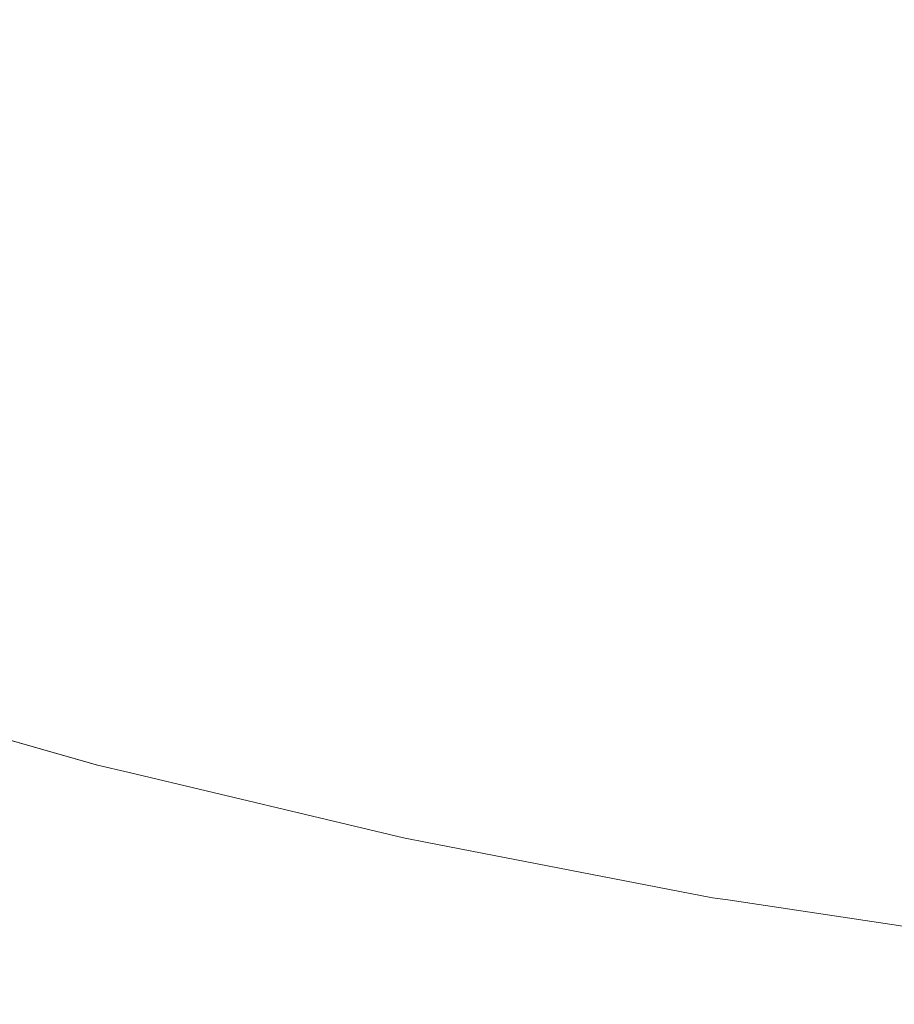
# Model space of a CAD drawing. Header units: centimetres. Extents: x -26 to 27.3, y 37.2 to 39.
# Tile 133 of 256: x -7.9122 to -7.8886, y 37.5001 to 37.5267. Entities that reach past the tile are written whole.
import ezdxf

# ---------------------------------------------------------------- set-up
doc = ezdxf.new("R2010")
doc.units = ezdxf.units.CM
doc.header["$LTSCALE"] = 2.54
doc.layers.add('Lucido design-1', color=7, linetype='Continuous')

# ---------------------------------------------------------------- blocks, each defined once
blk = doc.blocks.new('Gruppo-6-1')
at = {"color": 7, "linetype": 'Continuous', "lineweight": 9}
for points in [[(-25.859734, 38.900112, -349.282667), (-25.859734, 37.300112, -349.282667), (27.240266, 37.300112, -349.282667), (27.240266, 38.900112, -349.282667)], [(-25.859734, 38.900112, -373.24943), (-25.859734, 37.300112, -373.24943), (27.240266, 37.300112, -373.24943), (27.240266, 38.900112, -373.24943)]]:
    blk.add_3dface(points, dxfattribs=at)
for points, invisible_edges in [([(-7.912851, 37.526665, -349.724578), (-7.920165, 37.529075, -349.724578), (-7.919342, 37.531405, -349.721263), (-7.912128, 37.529027, -349.721263)], 15), ([(-7.912851, 37.526665, -373.691341), (-7.920165, 37.529075, -373.691341), (-7.919342, 37.531405, -373.688027), (-7.912128, 37.529027, -373.688027)], 15), ([(-7.889532, 37.526328, -349.718051), (-7.896881, 37.527749, -349.718051), (-7.896303, 37.530428, -349.714947), (-7.889069, 37.529029, -349.714947)], 15), ([(-7.889532, 37.526328, -373.684814), (-7.896881, 37.527749, -373.684814), (-7.896303, 37.530428, -373.68171), (-7.889069, 37.529029, -373.68171)], 15), ([(-7.89743, 37.5252, -349.721263), (-7.90482, 37.526957, -349.721263), (-7.904163, 37.529481, -349.718051), (-7.896881, 37.527749, -349.718051)], 15), ([(-7.89743, 37.5252, -373.688027), (-7.90482, 37.526957, -373.688027), (-7.904163, 37.529481, -373.684814), (-7.896881, 37.527749, -373.684814)], 15), ([(-7.905442, 37.524567, -349.724578), (-7.912851, 37.526665, -349.724578), (-7.912128, 37.529027, -349.721263), (-7.90482, 37.526957, -349.721263)], 15), ([(-7.905442, 37.524567, -373.691341), (-7.912851, 37.526665, -373.691341), (-7.912128, 37.529027, -373.688027), (-7.90482, 37.526957, -373.688027)], 15), ([(-7.88213, 37.52522, -349.718051), (-7.889532, 37.526328, -349.718051), (-7.889069, 37.529029, -349.714947), (-7.881781, 37.527938, -349.714947)], 15), ([(-7.88213, 37.52522, -373.684814), (-7.889532, 37.526328, -373.684814), (-7.889069, 37.529029, -373.68171), (-7.881781, 37.527938, -373.68171)], 15), ([(-7.889973, 37.523758, -349.721263), (-7.89743, 37.5252, -349.721263), (-7.896881, 37.527749, -349.718051), (-7.889532, 37.526328, -349.718051)], 15), ([(-7.889973, 37.523758, -373.688027), (-7.89743, 37.5252, -373.688027), (-7.896881, 37.527749, -373.684814), (-7.889532, 37.526328, -373.684814)], 15), ([(-7.897951, 37.522785, -349.724578), (-7.905442, 37.524567, -349.724578), (-7.90482, 37.526957, -349.721263), (-7.89743, 37.5252, -349.721263)], 15), ([(-7.897951, 37.522785, -373.691341), (-7.905442, 37.524567, -373.691341), (-7.90482, 37.526957, -373.688027), (-7.89743, 37.5252, -373.688027)], 15), ([(-7.906029, 37.522312, -349.727989), (-7.913533, 37.524437, -349.727989), (-7.912851, 37.526665, -349.724578), (-7.905442, 37.524567, -349.724578)], 15), ([(-7.906029, 37.522312, -373.694752), (-7.913533, 37.524437, -373.694752), (-7.912851, 37.526665, -373.691341), (-7.905442, 37.524567, -373.691341)], 15), ([(-7.882461, 37.522633, -349.721263), (-7.889973, 37.523758, -349.721263), (-7.889532, 37.526328, -349.718051), (-7.88213, 37.52522, -349.718051)], 15), ([(-7.882461, 37.522633, -373.688027), (-7.889973, 37.523758, -373.688027), (-7.889532, 37.526328, -373.684814), (-7.88213, 37.52522, -373.684814)], 15), ([(-7.89039, 37.521323, -349.724578), (-7.897951, 37.522785, -349.724578), (-7.89743, 37.5252, -349.721263), (-7.889973, 37.523758, -349.721263)], 15), ([(-7.89039, 37.521323, -373.691341), (-7.897951, 37.522785, -373.691341), (-7.89743, 37.5252, -373.688027), (-7.889973, 37.523758, -373.688027)], 15), ([(-7.898441, 37.520508, -349.727989), (-7.906029, 37.522312, -349.727989), (-7.905442, 37.524567, -349.724578), (-7.897951, 37.522785, -349.724578)], 15), ([(-7.898441, 37.520508, -373.694752), (-7.906029, 37.522312, -373.694752), (-7.905442, 37.524567, -373.691341), (-7.897951, 37.522785, -373.691341)], 15), ([(-7.90658, 37.520198, -349.731491), (-7.914173, 37.522348, -349.731491), (-7.913533, 37.524437, -349.727989), (-7.906029, 37.522312, -349.727989)], 15), ([(-7.90658, 37.520198, -373.698254), (-7.914173, 37.522348, -373.698254), (-7.913533, 37.524437, -373.694752), (-7.906029, 37.522312, -373.694752)], 15), ([(-7.882775, 37.520183, -349.724578), (-7.89039, 37.521323, -349.724578), (-7.889973, 37.523758, -349.721263), (-7.882461, 37.522633, -349.721263)], 15), ([(-7.882775, 37.520183, -373.691341), (-7.89039, 37.521323, -373.691341), (-7.889973, 37.523758, -373.688027), (-7.882461, 37.522633, -373.688027)], 15), ([(-7.890784, 37.519027, -349.727989), (-7.898441, 37.520508, -349.727989), (-7.897951, 37.522785, -349.724578), (-7.89039, 37.521323, -349.724578)], 15), ([(-7.890784, 37.519027, -373.694752), (-7.898441, 37.520508, -373.694752), (-7.897951, 37.522785, -373.691341), (-7.89039, 37.521323, -373.691341)], 15), ([(-7.907093, 37.518227, -349.735076), (-7.91477, 37.520401, -349.735076), (-7.914173, 37.522348, -349.731491), (-7.90658, 37.520198, -349.731491)], 15), ([(-7.907093, 37.518227, -373.701839), (-7.91477, 37.520401, -373.701839), (-7.914173, 37.522348, -373.698254), (-7.90658, 37.520198, -373.698254)], 15), ([(-7.898902, 37.518372, -349.731491), (-7.90658, 37.520198, -349.731491), (-7.906029, 37.522312, -349.727989), (-7.898441, 37.520508, -349.727989)], 15), ([(-7.898902, 37.518372, -373.698254), (-7.90658, 37.520198, -373.698254), (-7.906029, 37.522312, -373.694752), (-7.898441, 37.520508, -373.694752)], 15), ([(-7.88307, 37.517872, -349.727989), (-7.890784, 37.519027, -349.727989), (-7.89039, 37.521323, -349.724578), (-7.882775, 37.520183, -349.724578)], 15), ([(-7.88307, 37.517872, -373.694752), (-7.890784, 37.519027, -373.694752), (-7.89039, 37.521323, -373.691341), (-7.882775, 37.520183, -373.691341)], 15), ([(-7.891153, 37.516873, -349.731491), (-7.898902, 37.518372, -349.731491), (-7.898441, 37.520508, -349.727989), (-7.890784, 37.519027, -349.727989)], 15), ([(-7.891153, 37.516873, -373.698254), (-7.898902, 37.518372, -373.698254), (-7.898441, 37.520508, -373.694752), (-7.890784, 37.519027, -373.694752)], 15), ([(-7.907568, 37.516402, -349.738739), (-7.915322, 37.518598, -349.738739), (-7.91477, 37.520401, -349.735076), (-7.907093, 37.518227, -349.735076)], 15), ([(-7.907568, 37.516402, -373.705502), (-7.915322, 37.518598, -373.705502), (-7.91477, 37.520401, -373.701839), (-7.907093, 37.518227, -373.701839)], 15), ([(-7.899331, 37.516381, -349.735076), (-7.907093, 37.518227, -349.735076), (-7.90658, 37.520198, -349.731491), (-7.898902, 37.518372, -349.731491)], 15), ([(-7.899331, 37.516381, -373.701839), (-7.907093, 37.518227, -373.701839), (-7.90658, 37.520198, -373.698254), (-7.898902, 37.518372, -373.698254)], 15), ([(-7.883348, 37.515705, -349.731491), (-7.891153, 37.516873, -349.731491), (-7.890784, 37.519027, -349.727989), (-7.88307, 37.517872, -349.727989)], 15), ([(-7.883348, 37.515705, -373.698254), (-7.891153, 37.516873, -373.698254), (-7.890784, 37.519027, -373.694752), (-7.88307, 37.517872, -373.694752)], 15), ([(-7.908004, 37.514726, -349.742473), (-7.915829, 37.516942, -349.742473), (-7.915322, 37.518598, -349.738739), (-7.907568, 37.516402, -349.738739)], 15), ([(-7.908004, 37.514726, -373.709236), (-7.915829, 37.516942, -373.709236), (-7.915322, 37.518598, -373.705502), (-7.907568, 37.516402, -373.705502)], 15), ([(-7.891497, 37.514866, -349.735076), (-7.899331, 37.516381, -349.735076), (-7.898902, 37.518372, -349.731491), (-7.891153, 37.516873, -349.731491)], 15), ([(-7.891497, 37.514866, -373.701839), (-7.899331, 37.516381, -373.701839), (-7.898902, 37.518372, -373.698254), (-7.891153, 37.516873, -373.698254)], 15), ([(-7.899728, 37.514538, -349.738739), (-7.907568, 37.516402, -349.738739), (-7.907093, 37.518227, -349.735076), (-7.899331, 37.516381, -349.735076)], 15), ([(-7.899728, 37.514538, -373.705502), (-7.907568, 37.516402, -373.705502), (-7.907093, 37.518227, -373.701839), (-7.899331, 37.516381, -373.701839)], 15), ([(-7.908401, 37.513202, -349.746272), (-7.91629, 37.515436, -349.746272), (-7.915829, 37.516942, -349.742473), (-7.908004, 37.514726, -349.742473)], 15), ([(-7.908401, 37.513202, -373.713035), (-7.91629, 37.515436, -373.713035), (-7.915829, 37.516942, -373.709236), (-7.908004, 37.514726, -373.709236)], 15), ([(-7.883607, 37.513685, -349.735076), (-7.891497, 37.514866, -349.735076), (-7.891153, 37.516873, -349.731491), (-7.883348, 37.515705, -349.731491)], 15), ([(-7.883607, 37.513685, -373.701839), (-7.891497, 37.514866, -373.701839), (-7.891153, 37.516873, -373.698254), (-7.883348, 37.515705, -373.698254)], 15), ([(-7.900093, 37.512845, -349.742473), (-7.908004, 37.514726, -349.742473), (-7.907568, 37.516402, -349.738739), (-7.899728, 37.514538, -349.738739)], 15), ([(-7.900093, 37.512845, -373.709236), (-7.908004, 37.514726, -373.709236), (-7.907568, 37.516402, -373.705502), (-7.899728, 37.514538, -373.705502)], 15), ([(-7.891816, 37.513007, -349.738739), (-7.899728, 37.514538, -349.738739), (-7.899331, 37.516381, -349.735076), (-7.891497, 37.514866, -349.735076)], 15), ([(-7.891816, 37.513007, -373.705502), (-7.899728, 37.514538, -373.705502), (-7.899331, 37.516381, -373.701839), (-7.891497, 37.514866, -373.701839)], 15), ([(-7.908758, 37.511831, -349.75013), (-7.916705, 37.514081, -349.75013), (-7.91629, 37.515436, -349.746272), (-7.908401, 37.513202, -349.746272)], 15), ([(-7.908758, 37.511831, -373.716893), (-7.916705, 37.514081, -373.716893), (-7.91629, 37.515436, -373.713035), (-7.908401, 37.513202, -373.713035)], 15), ([(-7.900425, 37.511305, -349.746272), (-7.908401, 37.513202, -349.746272), (-7.908004, 37.514726, -349.742473), (-7.900093, 37.512845, -349.742473)], 15), ([(-7.900425, 37.511305, -373.713035), (-7.908401, 37.513202, -373.713035), (-7.908004, 37.514726, -373.709236), (-7.900093, 37.512845, -373.709236)], 15), ([(-7.883846, 37.511814, -349.738739), (-7.891816, 37.513007, -349.738739), (-7.891497, 37.514866, -349.735076), (-7.883607, 37.513685, -349.735076)], 15), ([(-7.883846, 37.511814, -373.705502), (-7.891816, 37.513007, -373.705502), (-7.891497, 37.514866, -373.701839), (-7.883607, 37.513685, -373.701839)], 15), ([(-7.892109, 37.511301, -349.742473), (-7.900093, 37.512845, -349.742473), (-7.899728, 37.514538, -349.738739), (-7.891816, 37.513007, -349.738739)], 15), ([(-7.892109, 37.511301, -373.709236), (-7.900093, 37.512845, -373.709236), (-7.899728, 37.514538, -373.705502), (-7.891816, 37.513007, -373.705502)], 15), ([(-7.909075, 37.510616, -349.754038), (-7.917073, 37.512881, -349.754038), (-7.916705, 37.514081, -349.75013), (-7.908758, 37.511831, -349.75013)], 15), ([(-7.909075, 37.510616, -373.720802), (-7.917073, 37.512881, -373.720802), (-7.916705, 37.514081, -373.716893), (-7.908758, 37.511831, -373.716893)], 15), ([(-7.900723, 37.50992, -349.75013), (-7.908758, 37.511831, -349.75013), (-7.908401, 37.513202, -349.746272), (-7.900425, 37.511305, -349.746272)], 15), ([(-7.900723, 37.50992, -373.716893), (-7.908758, 37.511831, -373.716893), (-7.908401, 37.513202, -373.713035), (-7.900425, 37.511305, -373.713035)], 15), ([(-7.90935, 37.509558, -349.757992), (-7.917393, 37.511835, -349.757992), (-7.917073, 37.512881, -349.754038), (-7.909075, 37.510616, -349.754038)], 15), ([(-7.90935, 37.509558, -373.724755), (-7.917393, 37.511835, -373.724755), (-7.917073, 37.512881, -373.720802), (-7.909075, 37.510616, -373.720802)], 15), ([(-7.892375, 37.509748, -349.746272), (-7.900425, 37.511305, -349.746272), (-7.900093, 37.512845, -349.742473), (-7.892109, 37.511301, -349.742473)], 15), ([(-7.892375, 37.509748, -373.713035), (-7.900425, 37.511305, -373.713035), (-7.900093, 37.512845, -373.709236), (-7.892109, 37.511301, -373.709236)], 15), ([(-7.884066, 37.510097, -349.742473), (-7.892109, 37.511301, -349.742473), (-7.891816, 37.513007, -349.738739), (-7.883846, 37.511814, -349.738739)], 15), ([(-7.884066, 37.510097, -373.709236), (-7.892109, 37.511301, -373.709236), (-7.891816, 37.513007, -373.705502), (-7.883846, 37.511814, -373.705502)], 15), ([(-7.909584, 37.508658, -349.761983), (-7.917665, 37.510946, -349.761983), (-7.917393, 37.511835, -349.757992), (-7.90935, 37.509558, -349.757992)], 15), ([(-7.909584, 37.508658, -373.728746), (-7.917665, 37.510946, -373.728746), (-7.917393, 37.511835, -373.724755), (-7.90935, 37.509558, -373.724755)], 15), ([(-7.900988, 37.508692, -349.754038), (-7.909075, 37.510616, -349.754038), (-7.908758, 37.511831, -349.75013), (-7.900723, 37.50992, -349.75013)], 15), ([(-7.900988, 37.508692, -373.720802), (-7.909075, 37.510616, -373.720802), (-7.908758, 37.511831, -373.716893), (-7.900723, 37.50992, -373.716893)], 15), ([(-7.892614, 37.508352, -349.75013), (-7.900723, 37.50992, -349.75013), (-7.900425, 37.511305, -349.746272), (-7.892375, 37.509748, -349.746272)], 15), ([(-7.892614, 37.508352, -373.716893), (-7.900723, 37.50992, -373.716893), (-7.900425, 37.511305, -373.713035), (-7.892375, 37.509748, -373.713035)], 15), ([(-7.884266, 37.508534, -349.746272), (-7.892375, 37.509748, -349.746272), (-7.892109, 37.511301, -349.742473), (-7.884066, 37.510097, -349.742473)], 15), ([(-7.884266, 37.508534, -373.713035), (-7.892375, 37.509748, -373.713035), (-7.892109, 37.511301, -373.709236), (-7.884066, 37.510097, -373.709236)], 15), ([(-7.909777, 37.507918, -349.766006), (-7.917889, 37.510215, -349.766006), (-7.917665, 37.510946, -349.761983), (-7.909584, 37.508658, -349.761983)], 15), ([(-7.909777, 37.507918, -373.732769), (-7.917889, 37.510215, -373.732769), (-7.917665, 37.510946, -373.728746), (-7.909584, 37.508658, -373.728746)], 15), ([(-7.901218, 37.507624, -349.757992), (-7.90935, 37.509558, -349.757992), (-7.909075, 37.510616, -349.754038), (-7.900988, 37.508692, -349.754038)], 15), ([(-7.901218, 37.507624, -373.724755), (-7.90935, 37.509558, -373.724755), (-7.909075, 37.510616, -373.720802), (-7.900988, 37.508692, -373.720802)], 15), ([(-7.909928, 37.507338, -349.770053), (-7.918064, 37.509642, -349.770053), (-7.917889, 37.510215, -349.766006), (-7.909777, 37.507918, -349.766006)], 15), ([(-7.909928, 37.507338, -373.736816), (-7.918064, 37.509642, -373.736816), (-7.917889, 37.510215, -373.732769), (-7.909777, 37.507918, -373.732769)], 15), ([(-7.892827, 37.507114, -349.754038), (-7.900988, 37.508692, -349.754038), (-7.900723, 37.50992, -349.75013), (-7.892614, 37.508352, -349.75013)], 15), ([(-7.892827, 37.507114, -373.720802), (-7.900988, 37.508692, -373.720802), (-7.900723, 37.50992, -373.716893), (-7.892614, 37.508352, -373.716893)], 15), ([(-7.910037, 37.50692, -349.774117), (-7.918191, 37.509229, -349.774117), (-7.918064, 37.509642, -349.770053), (-7.909928, 37.507338, -349.770053)], 15), ([(-7.910037, 37.50692, -373.74088), (-7.918191, 37.509229, -373.74088), (-7.918064, 37.509642, -373.736816), (-7.909928, 37.507338, -373.736816)], 15), ([(-7.884446, 37.507129, -349.75013), (-7.892614, 37.508352, -349.75013), (-7.892375, 37.509748, -349.746272), (-7.884266, 37.508534, -349.746272)], 15), ([(-7.884446, 37.507129, -373.716893), (-7.892614, 37.508352, -373.716893), (-7.892375, 37.509748, -373.713035), (-7.884266, 37.508534, -373.713035)], 15), ([(-7.901414, 37.506715, -349.761983), (-7.909584, 37.508658, -349.761983), (-7.90935, 37.509558, -349.757992), (-7.901218, 37.507624, -349.757992)], 15), ([(-7.901414, 37.506715, -373.728746), (-7.909584, 37.508658, -373.728746), (-7.90935, 37.509558, -373.724755), (-7.901218, 37.507624, -373.724755)], 15), ([(-7.910104, 37.506662, -349.778192), (-7.918269, 37.508974, -349.778192), (-7.918191, 37.509229, -349.774117), (-7.910037, 37.50692, -349.774117)], 15), ([(-7.910104, 37.506662, -373.744955), (-7.918269, 37.508974, -373.744955), (-7.918191, 37.509229, -373.74088), (-7.910037, 37.50692, -373.74088)], 15), ([(-7.910174, 37.506393, -349.988627), (-7.91835, 37.508709, -349.988627), (-7.918304, 37.50886, -349.984639), (-7.910134, 37.506547, -349.984639)], 15), ([(-7.910174, 37.506393, -373.95539), (-7.91835, 37.508709, -373.95539), (-7.918304, 37.50886, -373.951402), (-7.910134, 37.506547, -373.951402)], 15), ([(-7.917217, 37.508573, -349.982667), (-7.910129, 37.506565, -349.982667), (-7.910134, 37.506547, -349.984639), (-7.918304, 37.50886, -349.984639)], 14), ([(-7.917217, 37.508573, -373.94943), (-7.910129, 37.506565, -373.94943), (-7.910134, 37.506547, -373.951402), (-7.918304, 37.50886, -373.951402)], 14), ([(-7.910129, 37.506567, -349.782122), (-7.918298, 37.50888, -349.782122), (-7.918269, 37.508974, -349.778192), (-7.910104, 37.506662, -349.778192)], 15), ([(-7.910129, 37.506567, -373.748885), (-7.918298, 37.50888, -373.748885), (-7.918269, 37.508974, -373.744955), (-7.910104, 37.506662, -373.744955)], 15), ([(-7.918298, 37.50888, -349.782122), (-7.910129, 37.506567, -349.782122), (-7.910129, 37.506565, -349.782667), (-7.917217, 37.508573, -349.782667)], 11), ([(-7.918298, 37.50888, -373.748885), (-7.910129, 37.506567, -373.748885), (-7.910129, 37.506565, -373.74943), (-7.917217, 37.508573, -373.74943)], 11), ([(-7.910254, 37.506086, -349.992612), (-7.918443, 37.508405, -349.992612), (-7.91835, 37.508709, -349.988627), (-7.910174, 37.506393, -349.988627)], 15), ([(-7.910254, 37.506086, -373.959375), (-7.918443, 37.508405, -373.959375), (-7.91835, 37.508709, -373.95539), (-7.910174, 37.506393, -373.95539)], 15), ([(-7.910129, 37.506565, -349.982667), (-7.917217, 37.508573, -349.982667), (-7.917217, 37.508573, -349.782667), (-7.910129, 37.506565, -349.782667)], 10), ([(-7.910129, 37.506565, -373.94943), (-7.917217, 37.508573, -373.94943), (-7.917217, 37.508573, -373.74943), (-7.910129, 37.506565, -373.74943)], 10), ([(-7.901575, 37.505967, -349.766006), (-7.909777, 37.507918, -349.766006), (-7.909584, 37.508658, -349.761983), (-7.901414, 37.506715, -349.761983)], 15), ([(-7.901575, 37.505967, -373.732769), (-7.909777, 37.507918, -373.732769), (-7.909584, 37.508658, -373.728746), (-7.901414, 37.506715, -373.728746)], 15), ([(-7.893011, 37.506036, -349.757992), (-7.901218, 37.507624, -349.757992), (-7.900988, 37.508692, -349.754038), (-7.892827, 37.507114, -349.754038)], 15), ([(-7.893011, 37.506036, -373.724755), (-7.901218, 37.507624, -373.724755), (-7.900988, 37.508692, -373.720802), (-7.892827, 37.507114, -373.720802)], 15), ([(-7.910375, 37.505623, -349.996586), (-7.918583, 37.507948, -349.996586), (-7.918443, 37.508405, -349.992612), (-7.910254, 37.506086, -349.992612)], 15), ([(-7.910375, 37.505623, -373.963349), (-7.918583, 37.507948, -373.963349), (-7.918443, 37.508405, -373.959375), (-7.910254, 37.506086, -373.959375)], 15), ([(-7.884606, 37.505883, -349.754038), (-7.892827, 37.507114, -349.754038), (-7.892614, 37.508352, -349.75013), (-7.884446, 37.507129, -349.75013)], 15), ([(-7.884606, 37.505883, -373.720802), (-7.892827, 37.507114, -373.720802), (-7.892614, 37.508352, -373.716893), (-7.884446, 37.507129, -373.716893)], 15), ([(-7.910535, 37.505007, -350.000543), (-7.91877, 37.507338, -350.000543), (-7.918583, 37.507948, -349.996586), (-7.910375, 37.505623, -349.996586)], 15), ([(-7.910535, 37.505007, -373.967306), (-7.91877, 37.507338, -373.967306), (-7.918583, 37.507948, -373.963349), (-7.910375, 37.505623, -373.963349)], 15), ([(-7.901701, 37.505382, -349.770053), (-7.909928, 37.507338, -349.770053), (-7.909777, 37.507918, -349.766006), (-7.901575, 37.505967, -349.766006)], 15), ([(-7.901701, 37.505382, -373.736816), (-7.909928, 37.507338, -373.736816), (-7.909777, 37.507918, -373.732769), (-7.901575, 37.505967, -373.732769)], 15), ([(-7.893168, 37.50512, -349.761983), (-7.901414, 37.506715, -349.761983), (-7.901218, 37.507624, -349.757992), (-7.893011, 37.506036, -349.757992)], 15), ([(-7.893168, 37.50512, -373.728746), (-7.901414, 37.506715, -373.728746), (-7.901218, 37.507624, -373.724755), (-7.893011, 37.506036, -373.724755)], 15), ([(-7.910736, 37.504236, -350.004477), (-7.919003, 37.506577, -350.004477), (-7.91877, 37.507338, -350.000543), (-7.910535, 37.505007, -350.000543)], 15), ([(-7.910736, 37.504236, -373.97124), (-7.919003, 37.506577, -373.97124), (-7.91877, 37.507338, -373.967306), (-7.910535, 37.505007, -373.967306)], 15), ([(-7.901792, 37.504959, -349.774117), (-7.910037, 37.50692, -349.774117), (-7.909928, 37.507338, -349.770053), (-7.901701, 37.505382, -349.770053)], 15), ([(-7.901792, 37.504959, -373.74088), (-7.910037, 37.50692, -373.74088), (-7.909928, 37.507338, -373.736816), (-7.901701, 37.505382, -373.736816)], 15), ([(-7.884745, 37.504799, -349.757992), (-7.893011, 37.506036, -349.757992), (-7.892827, 37.507114, -349.754038), (-7.884606, 37.505883, -349.754038)], 15), ([(-7.884745, 37.504799, -373.724755), (-7.893011, 37.506036, -373.724755), (-7.892827, 37.507114, -373.720802), (-7.884606, 37.505883, -373.720802)], 15), ([(-7.901848, 37.504699, -349.778192), (-7.910104, 37.506662, -349.778192), (-7.910037, 37.50692, -349.774117), (-7.901792, 37.504959, -349.774117)], 15), ([(-7.901848, 37.504699, -373.744955), (-7.910104, 37.506662, -373.744955), (-7.910037, 37.50692, -373.74088), (-7.901792, 37.504959, -373.74088)], 15), ([(-7.893298, 37.504366, -349.766006), (-7.901575, 37.505967, -349.766006), (-7.901414, 37.506715, -349.761983), (-7.893168, 37.50512, -349.761983)], 15), ([(-7.893298, 37.504366, -373.732769), (-7.901575, 37.505967, -373.732769), (-7.901414, 37.506715, -373.728746), (-7.893168, 37.50512, -373.728746)], 15), ([(-7.910977, 37.503311, -350.00838), (-7.919283, 37.505664, -350.00838), (-7.919003, 37.506577, -350.004477), (-7.910736, 37.504236, -350.004477)], 15), ([(-7.910977, 37.503311, -373.975143), (-7.919283, 37.505664, -373.975143), (-7.919003, 37.506577, -373.97124), (-7.910736, 37.504236, -373.97124)], 15), ([(-7.901907, 37.504427, -349.988627), (-7.910174, 37.506393, -349.988627), (-7.910134, 37.506547, -349.984639), (-7.901874, 37.504582, -349.984639)], 15), ([(-7.901907, 37.504427, -373.95539), (-7.910174, 37.506393, -373.95539), (-7.910134, 37.506547, -373.951402), (-7.901874, 37.504582, -373.951402)], 15), ([(-7.910134, 37.506547, -349.984639), (-7.910129, 37.506565, -349.982667), (-7.909273, 37.506362, -349.982667)], 9), ([(-7.910134, 37.506547, -373.951402), (-7.910129, 37.506565, -373.94943), (-7.909273, 37.506362, -373.94943)], 9), ([(-7.909273, 37.506362, -349.982667), (-7.90187, 37.504601, -349.982667), (-7.901874, 37.504582, -349.984639), (-7.910134, 37.506547, -349.984639)], 14), ([(-7.909273, 37.506362, -373.94943), (-7.90187, 37.504601, -373.94943), (-7.901874, 37.504582, -373.951402), (-7.910134, 37.506547, -373.951402)], 14), ([(-7.901869, 37.504602, -349.782122), (-7.910129, 37.506567, -349.782122), (-7.910104, 37.506662, -349.778192), (-7.901848, 37.504699, -349.778192)], 15), ([(-7.901869, 37.504602, -373.748885), (-7.910129, 37.506567, -373.748885), (-7.910104, 37.506662, -373.744955), (-7.901848, 37.504699, -373.744955)], 15), ([(-7.910129, 37.506567, -349.782122), (-7.901869, 37.504602, -349.782122), (-7.90187, 37.504601, -349.782667), (-7.909273, 37.506362, -349.782667)], 11), ([(-7.909273, 37.506362, -349.782667), (-7.910129, 37.506565, -349.782667), (-7.910129, 37.506567, -349.782122)], 10), ([(-7.910129, 37.506567, -373.748885), (-7.901869, 37.504602, -373.748885), (-7.90187, 37.504601, -373.74943), (-7.909273, 37.506362, -373.74943)], 11), ([(-7.909273, 37.506362, -373.74943), (-7.910129, 37.506565, -373.74943), (-7.910129, 37.506567, -373.748885)], 10), ([(-7.910129, 37.506565, -349.782667), (-7.909273, 37.506362, -349.782667), (-7.909273, 37.506362, -349.982667), (-7.910129, 37.506565, -349.982667)], 10), ([(-7.910129, 37.506565, -373.74943), (-7.909273, 37.506362, -373.74943), (-7.909273, 37.506362, -373.94943), (-7.910129, 37.506565, -373.94943)], 10), ([(-7.901974, 37.504116, -349.992612), (-7.910254, 37.506086, -349.992612), (-7.910174, 37.506393, -349.988627), (-7.901907, 37.504427, -349.988627)], 15), ([(-7.901974, 37.504116, -373.959375), (-7.910254, 37.506086, -373.959375), (-7.910174, 37.506393, -373.95539), (-7.901907, 37.504427, -373.95539)], 15), ([(-7.90187, 37.504601, -349.982667), (-7.909273, 37.506362, -349.982667), (-7.909273, 37.506362, -349.782667), (-7.90187, 37.504601, -349.782667)], 10), ([(-7.90187, 37.504601, -373.94943), (-7.909273, 37.506362, -373.94943), (-7.909273, 37.506362, -373.74943), (-7.90187, 37.504601, -373.74943)], 10), ([(-7.902075, 37.503649, -349.996586), (-7.910375, 37.505623, -349.996586), (-7.910254, 37.506086, -349.992612), (-7.901974, 37.504116, -349.992612)], 15), ([(-7.902075, 37.503649, -373.963349), (-7.910375, 37.505623, -373.963349), (-7.910254, 37.506086, -373.959375), (-7.901974, 37.504116, -373.959375)], 15), ([(-7.893399, 37.503776, -349.770053), (-7.901701, 37.505382, -349.770053), (-7.901575, 37.505967, -349.766006), (-7.893298, 37.504366, -349.766006)], 15), ([(-7.893399, 37.503776, -373.736816), (-7.901701, 37.505382, -373.736816), (-7.901575, 37.505967, -373.732769), (-7.893298, 37.504366, -373.732769)], 15), ([(-7.884863, 37.503877, -349.761983), (-7.893168, 37.50512, -349.761983), (-7.893011, 37.506036, -349.757992), (-7.884745, 37.504799, -349.757992)], 15), ([(-7.884863, 37.503877, -373.728746), (-7.893168, 37.50512, -373.728746), (-7.893011, 37.506036, -373.724755), (-7.884745, 37.504799, -373.724755)], 15), ([(-7.911257, 37.502235, -350.012247), (-7.919609, 37.5046, -350.012247), (-7.919283, 37.505664, -350.00838), (-7.910977, 37.503311, -350.00838)], 15), ([(-7.911257, 37.502235, -373.97901), (-7.919609, 37.5046, -373.97901), (-7.919283, 37.505664, -373.975143), (-7.910977, 37.503311, -373.975143)], 15), ([(-7.902209, 37.503026, -350.000543), (-7.910535, 37.505007, -350.000543), (-7.910375, 37.505623, -349.996586), (-7.902075, 37.503649, -349.996586)], 15), ([(-7.902209, 37.503026, -373.967306), (-7.910535, 37.505007, -373.967306), (-7.910375, 37.505623, -373.963349), (-7.902075, 37.503649, -373.963349)], 15), ([(-7.893472, 37.50335, -349.774117), (-7.901792, 37.504959, -349.774117), (-7.901701, 37.505382, -349.770053), (-7.893399, 37.503776, -349.770053)], 15), ([(-7.893472, 37.50335, -373.74088), (-7.901792, 37.504959, -373.74088), (-7.901701, 37.505382, -373.736816), (-7.893399, 37.503776, -373.736816)], 15), ([(-7.88496, 37.503118, -349.766006), (-7.893298, 37.504366, -349.766006), (-7.893168, 37.50512, -349.761983), (-7.884863, 37.503877, -349.761983)], 15), ([(-7.88496, 37.503118, -373.732769), (-7.893298, 37.504366, -373.732769), (-7.893168, 37.50512, -373.728746), (-7.884863, 37.503877, -373.728746)], 15), ([(-7.902377, 37.502248, -350.004477), (-7.910736, 37.504236, -350.004477), (-7.910535, 37.505007, -350.000543), (-7.902209, 37.503026, -350.000543)], 15), ([(-7.902377, 37.502248, -373.97124), (-7.910736, 37.504236, -373.97124), (-7.910535, 37.505007, -373.967306), (-7.902209, 37.503026, -373.967306)], 15), ([(-7.893517, 37.503088, -349.778192), (-7.901848, 37.504699, -349.778192), (-7.901792, 37.504959, -349.774117), (-7.893472, 37.50335, -349.774117)], 15), ([(-7.893517, 37.503088, -373.744955), (-7.901848, 37.504699, -373.744955), (-7.901792, 37.504959, -373.74088), (-7.893472, 37.50335, -373.74088)], 15), ([(-7.911577, 37.501007, -350.01607), (-7.91998, 37.503387, -350.01607), (-7.919609, 37.5046, -350.012247), (-7.911257, 37.502235, -350.012247)], 15), ([(-7.911577, 37.501007, -373.982833), (-7.91998, 37.503387, -373.982833), (-7.919609, 37.5046, -373.97901), (-7.911257, 37.502235, -373.97901)], 15), ([(-7.893564, 37.502814, -349.988627), (-7.901907, 37.504427, -349.988627), (-7.901874, 37.504582, -349.984639), (-7.893537, 37.50297, -349.984639)], 15), ([(-7.893564, 37.502814, -373.95539), (-7.901907, 37.504427, -373.95539), (-7.901874, 37.504582, -373.951402), (-7.893537, 37.50297, -373.951402)], 15), ([(-7.901874, 37.504582, -349.984639), (-7.90187, 37.504601, -349.982667), (-7.901238, 37.504479, -349.982667)], 9), ([(-7.901874, 37.504582, -373.951402), (-7.90187, 37.504601, -373.94943), (-7.901238, 37.504479, -373.94943)], 9), ([(-7.901238, 37.504479, -349.982667), (-7.893534, 37.502989, -349.982667), (-7.893537, 37.50297, -349.984639), (-7.901874, 37.504582, -349.984639)], 14), ([(-7.901238, 37.504479, -373.94943), (-7.893534, 37.502989, -373.94943), (-7.893537, 37.50297, -373.951402), (-7.901874, 37.504582, -373.951402)], 14), ([(-7.901238, 37.504479, -349.782667), (-7.90187, 37.504601, -349.782667), (-7.901869, 37.504602, -349.782122)], 10), ([(-7.901238, 37.504479, -373.74943), (-7.90187, 37.504601, -373.74943), (-7.901869, 37.504602, -373.748885)], 10), ([(-7.90187, 37.504601, -349.782667), (-7.901238, 37.504479, -349.782667), (-7.901238, 37.504479, -349.982667), (-7.90187, 37.504601, -349.982667)], 10), ([(-7.90187, 37.504601, -373.74943), (-7.901238, 37.504479, -373.74943), (-7.901238, 37.504479, -373.94943), (-7.90187, 37.504601, -373.94943)], 10), ([(-7.893534, 37.50299, -349.782122), (-7.901869, 37.504602, -349.782122), (-7.901848, 37.504699, -349.778192), (-7.893517, 37.503088, -349.778192)], 15), ([(-7.893534, 37.50299, -373.748885), (-7.901869, 37.504602, -373.748885), (-7.901848, 37.504699, -373.744955), (-7.893517, 37.503088, -373.744955)], 15), ([(-7.901869, 37.504602, -349.782122), (-7.893534, 37.50299, -349.782122), (-7.893534, 37.502989, -349.782667), (-7.901238, 37.504479, -349.782667)], 11), ([(-7.901869, 37.504602, -373.748885), (-7.893534, 37.50299, -373.748885), (-7.893534, 37.502989, -373.74943), (-7.901238, 37.504479, -373.74943)], 11), ([(-7.893618, 37.5025, -349.992612), (-7.901974, 37.504116, -349.992612), (-7.901907, 37.504427, -349.988627), (-7.893564, 37.502814, -349.988627)], 15), ([(-7.893618, 37.5025, -373.959375), (-7.901974, 37.504116, -373.959375), (-7.901907, 37.504427, -373.95539), (-7.893564, 37.502814, -373.95539)], 15), ([(-7.893534, 37.502989, -349.982667), (-7.901238, 37.504479, -349.982667), (-7.901238, 37.504479, -349.782667), (-7.893534, 37.502989, -349.782667)], 10), ([(-7.893534, 37.502989, -373.94943), (-7.901238, 37.504479, -373.94943), (-7.901238, 37.504479, -373.74943), (-7.893534, 37.502989, -373.74943)], 10), ([(-7.885036, 37.502524, -349.770053), (-7.893399, 37.503776, -349.770053), (-7.893298, 37.504366, -349.766006), (-7.88496, 37.503118, -349.766006)], 15), ([(-7.885036, 37.502524, -373.736816), (-7.893399, 37.503776, -373.736816), (-7.893298, 37.504366, -373.732769), (-7.88496, 37.503118, -373.732769)], 15), ([(-7.902578, 37.501314, -350.00838), (-7.910977, 37.503311, -350.00838), (-7.910736, 37.504236, -350.004477), (-7.902377, 37.502248, -350.004477)], 15), ([(-7.902578, 37.501314, -373.975143), (-7.910977, 37.503311, -373.975143), (-7.910736, 37.504236, -373.97124), (-7.902377, 37.502248, -373.97124)], 15), ([(-7.893698, 37.502029, -349.996586), (-7.902075, 37.503649, -349.996586), (-7.901974, 37.504116, -349.992612), (-7.893618, 37.5025, -349.992612)], 15), ([(-7.893698, 37.502029, -373.963349), (-7.902075, 37.503649, -373.963349), (-7.901974, 37.504116, -373.959375), (-7.893618, 37.5025, -373.959375)], 15), ([(-7.885091, 37.502095, -349.774117), (-7.893472, 37.50335, -349.774117), (-7.893399, 37.503776, -349.770053), (-7.885036, 37.502524, -349.770053)], 15), ([(-7.885091, 37.502095, -373.74088), (-7.893472, 37.50335, -373.74088), (-7.893399, 37.503776, -373.736816), (-7.885036, 37.502524, -373.736816)], 15), ([(-7.893806, 37.501401, -350.000543), (-7.902209, 37.503026, -350.000543), (-7.902075, 37.503649, -349.996586), (-7.893698, 37.502029, -349.996586)], 15), ([(-7.893806, 37.501401, -373.967306), (-7.902209, 37.503026, -373.967306), (-7.902075, 37.503649, -373.963349), (-7.893698, 37.502029, -373.963349)], 15), ([(-7.911935, 37.499629, -350.019843), (-7.920397, 37.502025, -350.019843), (-7.91998, 37.503387, -350.01607), (-7.911577, 37.501007, -350.01607)], 15), ([(-7.911935, 37.499629, -373.986606), (-7.920397, 37.502025, -373.986606), (-7.91998, 37.503387, -373.982833), (-7.911577, 37.501007, -373.982833)], 15), ([(-7.902812, 37.500226, -350.012247), (-7.911257, 37.502235, -350.012247), (-7.910977, 37.503311, -350.00838), (-7.902578, 37.501314, -350.00838)], 15), ([(-7.902812, 37.500226, -373.97901), (-7.911257, 37.502235, -373.97901), (-7.910977, 37.503311, -373.975143), (-7.902578, 37.501314, -373.975143)], 15), ([(-7.885125, 37.501831, -349.778192), (-7.893517, 37.503088, -349.778192), (-7.893472, 37.50335, -349.774117), (-7.885091, 37.502095, -349.774117)], 15), ([(-7.885125, 37.501831, -373.744955), (-7.893517, 37.503088, -373.744955), (-7.893472, 37.50335, -373.74088), (-7.885091, 37.502095, -373.74088)], 15), ([(-7.893941, 37.500616, -350.004477), (-7.902377, 37.502248, -350.004477), (-7.902209, 37.503026, -350.000543), (-7.893806, 37.501401, -350.000543)], 15), ([(-7.893941, 37.500616, -373.97124), (-7.902377, 37.502248, -373.97124), (-7.902209, 37.503026, -373.967306), (-7.893806, 37.501401, -373.967306)], 15), ([(-7.88516, 37.501556, -349.988627), (-7.893564, 37.502814, -349.988627), (-7.893537, 37.50297, -349.984639), (-7.88514, 37.501713, -349.984639)], 15), ([(-7.88516, 37.501556, -373.95539), (-7.893564, 37.502814, -373.95539), (-7.893537, 37.50297, -373.951402), (-7.88514, 37.501713, -373.951402)], 15), ([(-7.893537, 37.50297, -349.984639), (-7.893534, 37.502989, -349.982667), (-7.893124, 37.502928, -349.982667)], 9), ([(-7.893537, 37.50297, -373.951402), (-7.893534, 37.502989, -373.94943), (-7.893124, 37.502928, -373.94943)], 9), ([(-7.893124, 37.502928, -349.982667), (-7.885137, 37.501732, -349.982667), (-7.88514, 37.501713, -349.984639), (-7.893537, 37.50297, -349.984639)], 14), ([(-7.893124, 37.502928, -373.94943), (-7.885137, 37.501732, -373.94943), (-7.88514, 37.501713, -373.951402), (-7.893537, 37.50297, -373.951402)], 14), ([(-7.885137, 37.501733, -349.782122), (-7.893534, 37.50299, -349.782122), (-7.893517, 37.503088, -349.778192), (-7.885125, 37.501831, -349.778192)], 15), ([(-7.885137, 37.501733, -373.748885), (-7.893534, 37.50299, -373.748885), (-7.893517, 37.503088, -373.744955), (-7.885125, 37.501831, -373.744955)], 15), ([(-7.893534, 37.50299, -349.782122), (-7.885137, 37.501733, -349.782122), (-7.885137, 37.501732, -349.782667), (-7.893124, 37.502928, -349.782667)], 11), ([(-7.893124, 37.502928, -349.782667), (-7.893534, 37.502989, -349.782667), (-7.893534, 37.50299, -349.782122)], 10), ([(-7.893534, 37.50299, -373.748885), (-7.885137, 37.501733, -373.748885), (-7.885137, 37.501732, -373.74943), (-7.893124, 37.502928, -373.74943)], 11), ([(-7.893124, 37.502928, -373.74943), (-7.893534, 37.502989, -373.74943), (-7.893534, 37.50299, -373.748885)], 10), ([(-7.893534, 37.502989, -349.782667), (-7.893124, 37.502928, -349.782667), (-7.893124, 37.502928, -349.982667), (-7.893534, 37.502989, -349.982667)], 10), ([(-7.893534, 37.502989, -373.74943), (-7.893124, 37.502928, -373.74943), (-7.893124, 37.502928, -373.94943), (-7.893534, 37.502989, -373.94943)], 10), ([(-7.8852, 37.50124, -349.992612), (-7.893618, 37.5025, -349.992612), (-7.893564, 37.502814, -349.988627), (-7.88516, 37.501556, -349.988627)], 15), ([(-7.8852, 37.50124, -373.959375), (-7.893618, 37.5025, -373.959375), (-7.893564, 37.502814, -373.95539), (-7.88516, 37.501556, -373.95539)], 15), ([(-7.885137, 37.501732, -349.982667), (-7.893124, 37.502928, -349.982667), (-7.893124, 37.502928, -349.782667), (-7.885137, 37.501732, -349.782667)], 10), ([(-7.885137, 37.501732, -373.94943), (-7.893124, 37.502928, -373.94943), (-7.893124, 37.502928, -373.74943), (-7.885137, 37.501732, -373.74943)], 10), ([(-7.885261, 37.500766, -349.996586), (-7.893698, 37.502029, -349.996586), (-7.893618, 37.5025, -349.992612), (-7.8852, 37.50124, -349.992612)], 15), ([(-7.885261, 37.500766, -373.963349), (-7.893698, 37.502029, -373.963349), (-7.893618, 37.5025, -373.959375), (-7.8852, 37.50124, -373.959375)], 15), ([(-7.90308, 37.498986, -350.01607), (-7.911577, 37.501007, -350.01607), (-7.911257, 37.502235, -350.012247), (-7.902812, 37.500226, -350.012247)], 15), ([(-7.90308, 37.498986, -373.982833), (-7.911577, 37.501007, -373.982833), (-7.911257, 37.502235, -373.97901), (-7.902812, 37.500226, -373.97901)], 15), ([(-7.894102, 37.499675, -350.00838), (-7.902578, 37.501314, -350.00838), (-7.902377, 37.502248, -350.004477), (-7.893941, 37.500616, -350.004477)], 15), ([(-7.894102, 37.499675, -373.975143), (-7.902578, 37.501314, -373.975143), (-7.902377, 37.502248, -373.97124), (-7.893941, 37.500616, -373.97124)], 15), ([(-7.912333, 37.498104, -350.02356), (-7.920859, 37.500518, -350.02356), (-7.920397, 37.502025, -350.019843), (-7.911935, 37.499629, -350.019843)], 15), ([(-7.912333, 37.498104, -373.990324), (-7.920859, 37.500518, -373.990324), (-7.920397, 37.502025, -373.986606), (-7.911935, 37.499629, -373.986606)], 15), ([(-7.885342, 37.500134, -350.000543), (-7.893806, 37.501401, -350.000543), (-7.893698, 37.502029, -349.996586), (-7.885261, 37.500766, -349.996586)], 15), ([(-7.885342, 37.500134, -373.967306), (-7.893806, 37.501401, -373.967306), (-7.893698, 37.502029, -373.963349), (-7.885261, 37.500766, -373.963349)], 15), ([(-7.885443, 37.499344, -350.004477), (-7.893941, 37.500616, -350.004477), (-7.893806, 37.501401, -350.000543), (-7.885342, 37.500134, -350.000543)], 15), ([(-7.885443, 37.499344, -373.97124), (-7.893941, 37.500616, -373.97124), (-7.893806, 37.501401, -373.967306), (-7.885342, 37.500134, -373.967306)], 15), ([(-7.89429, 37.498578, -350.012247), (-7.902812, 37.500226, -350.012247), (-7.902578, 37.501314, -350.00838), (-7.894102, 37.499675, -350.00838)], 15), ([(-7.89429, 37.498578, -373.97901), (-7.902812, 37.500226, -373.97901), (-7.902578, 37.501314, -373.975143), (-7.894102, 37.499675, -373.975143)], 15), ([(-7.90338, 37.497594, -350.019843), (-7.911935, 37.499629, -350.019843), (-7.911577, 37.501007, -350.01607), (-7.90308, 37.498986, -350.01607)], 15), ([(-7.90338, 37.497594, -373.986606), (-7.911935, 37.499629, -373.986606), (-7.911577, 37.501007, -373.982833), (-7.90308, 37.498986, -373.982833)], 15), ([(-7.885564, 37.498397, -350.00838), (-7.894102, 37.499675, -350.00838), (-7.893941, 37.500616, -350.004477), (-7.885443, 37.499344, -350.004477)], 15), ([(-7.885564, 37.498397, -373.975143), (-7.894102, 37.499675, -373.975143), (-7.893941, 37.500616, -373.97124), (-7.885443, 37.499344, -373.97124)], 15), ([(-7.894505, 37.497328, -350.01607), (-7.90308, 37.498986, -350.01607), (-7.902812, 37.500226, -350.012247), (-7.89429, 37.498578, -350.012247)], 15), ([(-7.894505, 37.497328, -373.982833), (-7.90308, 37.498986, -373.982833), (-7.902812, 37.500226, -373.97901), (-7.89429, 37.498578, -373.97901)], 15)]:
    blk.add_3dface(points, dxfattribs=dict(at, invisible_edges=invisible_edges))

msp = doc.modelspace()

# ---------------------------------------------------------------- block references
at = {"layer": 'Lucido design-1', "color": 7}
msp.add_blockref('Gruppo-6-1', (0, 0), dxfattribs=at)

doc.saveas('drawing.dxf')
